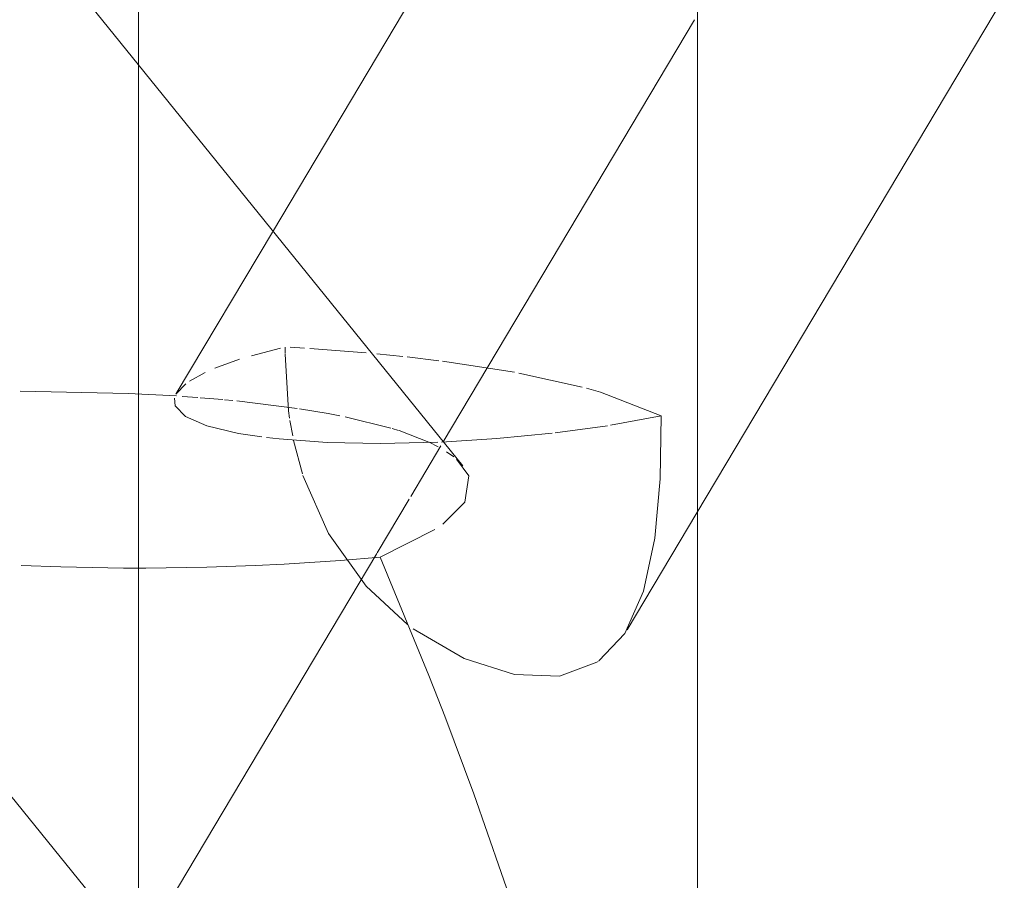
# Model space of a CAD drawing. Header units: millimetres. Extents: x -121 to 29920, y 1231 to 31888.
# Tile 54 of 106: x 9358 to 9455, y 12391 to 12475. Entities that reach past the tile are written whole.
import ezdxf

# ---------------------------------------------------------------- set-up
doc = ezdxf.new("R2010")
doc.units = ezdxf.units.MM
doc.linetypes.add('ADSK_Осевая', pattern=[700, 500, -100, 0, -100])
doc.layers.add('P-PIPE-____-CNTR', color=3, linetype='ADSK_Осевая', lineweight=20)
doc.layers.add('P-PIPE-____-OTLN', color=3, linetype='Continuous', lineweight=20)

# ---------------------------------------------------------------- blocks, each defined once
blk = doc.blocks.new('ADSK_ППР_Крестовина одноплоскостная канализационная - Одноплоскостная-V10-3D severage Left')
at = {"layer": 'P-PIPE-____-OTLN', "color": 22}
for p, q in [((-15360.103, 12297.302), (-15360.103, 12514.763)), ((-15383.183, 12431.486), (-15436.07, 12496.816)), ((-15360.166, 12426.857), (-15329.911, 12477.629))]:
    blk.add_line(p, q, dxfattribs=at)
at = {"layer": 'P-PIPE-____-OTLN', "color": 9}
for p, q in [((-15372.863, 12503.224), (-15401.924, 12454.456)), ((-15368.645, 12435.471), (-15363.66, 12436.395)), ((-15374.105, 12434.712), (-15368.963, 12435.421)), ((-15367.022, 12415.352), (-15360.166, 12426.857)), ((-15391.318, 12422.504), (-15385.935, 12425.208)), ((-15395.229, 12422.165), (-15391.318, 12422.504)), ((-15384.96, 12406.837), (-15385.615, 12408.533))]:
    blk.add_line(p, q, dxfattribs=at)
at = {"layer": 'P-PIPE-____-OTLN', "color": 10}
for p, q in [((-15401.924, 12454.456), (-15411.387, 12438.576)), ((-15401.11, 12443.046), (-15403.974, 12442.298)), ((-15400.666, 12442.511), (-15400.653, 12443.157)), ((-15398.779, 12443.046), (-15400.188, 12443.131)), ((-15392.682, 12442.584), (-15398.228, 12443.011)), ((-15405.153, 12441.946), (-15407.588, 12441.07)), ((-15389.083, 12442.229), (-15391.648, 12442.489)), ((-15385.558, 12441.813), (-15388.66, 12442.183)), ((-15378.118, 12440.67), (-15385.198, 12441.766)), ((-15408.532, 12440.66), (-15410.077, 12439.81)), ((-15371.438, 12439.208), (-15377.675, 12440.588)), ((-15410.456, 12439.545), (-15411.426, 12438.508)), ((-15409.25, 12438.189), (-15410.797, 12438.301)), ((-15406.791, 12437.982), (-15409.036, 12438.172)), ((-15405.801, 12437.889), (-15406.638, 12437.968)), ((-15399.472, 12437.123), (-15405.423, 12437.852)), ((-15396.421, 12436.617), (-15399.247, 12437.089)), ((-15395.278, 12436.401), (-15396.421, 12436.617)), ((-15390.284, 12435.191), (-15394.753, 12436.295)), ((-15399.927, 12434.43), (-15400.195, 12435.945)), ((-15389.527, 12434.957), (-15390.153, 12435.152)), ((-15405.255, 12434.661), (-15402.968, 12434.309)), ((-15386.527, 12433.811), (-15389.452, 12434.933)), ((-15398.963, 12430.68), (-15399.835, 12433.976)), ((-15385.615, 12433.355), (-15386.49, 12433.794)), ((-15384.079, 12432.357), (-15384.786, 12432.864)), ((-15426.633, 12421.662), (-15422.73, 12421.524)), ((-15414.369, 12421.417), (-15408.388, 12421.5)), ((-15400.755, 12421.799), (-15395.229, 12422.165))]:
    blk.add_line(p, q, dxfattribs=at)
for points in [[(-15400.227, 12436.155, 0), (-15400.33, 12436.881, 0), (-15400.667, 12442.445, 0)], [(-15363.66, 12436.395, 0), (-15369.626, 12438.704, 0), (-15371.009, 12439.094, 0)], [(-15411.369, 12438.339, 0), (-15416.108, 12438.589, 0), (-15426.733, 12438.803, 0)], [(-15411.571, 12438.138, 0), (-15411.504, 12437.367, 0), (-15410.469, 12436.32, 0), (-15408.36, 12435.407, 0), (-15405.255, 12434.661, 0)], [(-15402.504, 12434.25, 0), (-15401.269, 12434.111, 0), (-15396.55, 12433.776, 0), (-15391.273, 12433.669, 0), (-15385.632, 12433.794, 0)], [(-15388.645, 12415.878, 0), (-15392.684, 12419.627, 0), (-15396.407, 12424.815, 0), (-15398.916, 12430.535, 0)]]:
    blk.add_polyline3d(points, dxfattribs=at)
at = {"layer": 'P-PIPE-____-OTLN', "color": 9}
for points in [[(-15363.66, 12436.395, 0), (-15363.779, 12430.2, 0), (-15364.309, 12424.346, 0), (-15365.403, 12419.148, 0), (-15367.253, 12414.979, 0), (-15369.808, 12412.279, 0)], [(-15385.287, 12433.808, 0), (-15379.838, 12434.146, 0), (-15374.389, 12434.679, 0)], [(-15385.159, 12425.748, 0), (-15382.992, 12427.905, 0), (-15382.604, 12430.49, 0), (-15383.8, 12432.123, 0)], [(-15422.73, 12421.524, 0), (-15416.563, 12421.42, 0), (-15414.369, 12421.417, 0)], [(-15408.388, 12421.5, 0), (-15403.619, 12421.66, 0), (-15400.755, 12421.799, 0)], [(-15378.118, 12410.936, 0), (-15383.057, 12412.511, 0), (-15388.078, 12415.449, 0)], [(-15369.883, 12412.227, 0), (-15370.005, 12412.146, 0), (-15373.673, 12410.796, 0), (-15378.118, 12410.936, 0)]]:
    blk.add_polyline3d(points, dxfattribs=at)
at = {"layer": 'P-PIPE-____-OTLN', "color": 22}
for points in [[(-15385.615, 12408.533, 0), (-15386.521, 12410.846, 0), (-15391.318, 12422.504, 0)], [(-15374.395, 12376.063, 0), (-15378.071, 12387.61, 0), (-15382.11, 12399.209, 0), (-15384.96, 12406.837, 0)]]:
    blk.add_polyline3d(points, dxfattribs=at)

msp = doc.modelspace()

# ---------------------------------------------------------------- linework, layer by layer
at = {"layer": 'P-PIPE-____-CNTR', "color": 9}
msp.add_line((9369.789, 12470.803), (9369.789, 12503.756), dxfattribs=at)
at = {"layer": 'P-PIPE-____-CNTR', "color": 10}
for p, q in [((9399.776, 12433.825), (9424.51, 12475.332)), ((9369.789, 12355.963), (9369.789, 12470.803)), ((9396.586, 12428.471), (9399.538, 12433.425)), ((9367.341, 12386.527), (9332.805, 12429.189)), ((9393.278, 12422.921), (9396.422, 12428.196)), ((9369.808, 12383.535), (9393.241, 12422.858))]:
    msp.add_line(p, q, dxfattribs=at)

# ---------------------------------------------------------------- block references
at = {"layer": 'P-PIPE-____-OTLN', "color": 10}
msp.add_blockref('ADSK_ППР_Крестовина одноплоскостная канализационная - Одноплоскостная-V10-3D severage Left', (24784.892, 0), dxfattribs=at)

doc.saveas('drawing.dxf')
